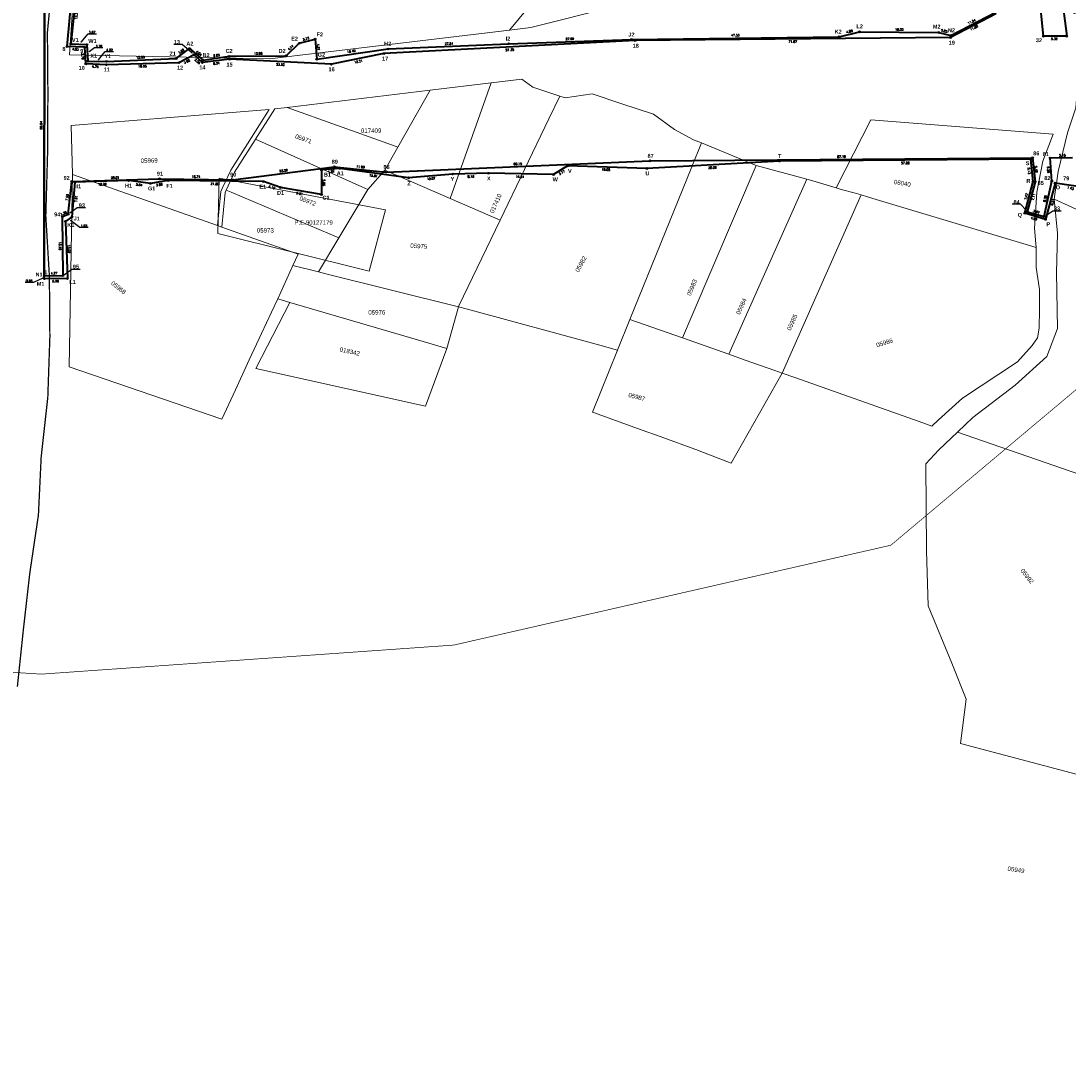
# Model space of a CAD drawing. Header units: metres. Extents: x 347609 to 748319, y 8548087 to 17123455.
# Tile 18 of 48: x 376176 to 376415, y 8567857 to 8568096. Entities that reach past the tile are written whole.
import ezdxf
from ezdxf import colors
from ezdxf.entities.mleader import LeaderData, LeaderLine
from ezdxf.enums import TextEntityAlignment as Align
from ezdxf.math import Vec2, Vec3

# ---------------------------------------------------------------- set-up
doc = ezdxf.new("R2010")
doc.units = ezdxf.units.M
doc.linetypes.add('ACAD_ISO02W100', pattern=[15, 12, -3])
for name, color, linetype in [('00_TEXTO', 7, 'Continuous'), ('manzanas', 2, 'Continuous'), ('VERTICES', 244, 'Continuous'), ('ZR_LIMA_PSAD56_A_WGS84', 210, 'Continuous')]:
    doc.layers.add(name, color=color, linetype=linetype)
for name, color, linetype, lineweight in [('02. FAJA MARGINAL', 5, 'ACAD_ISO02W100', 0), ('DISTANCIA', 7, 'Continuous', 9), ('Predios Rurales', 90, 'Continuous', 15), ('Red vial nacional', 242, 'Continuous', 40)]:
    doc.layers.add(name, color=color, linetype=linetype, lineweight=lineweight)
doc.layers.add('LIMITES CONSTRUCTIVO 2', color=40, linetype='Continuous', true_color=0xffbf00)
doc.layers.add('Predios Rurales Nombres', color=7, linetype='Continuous', true_color=0xffffff)
doc.styles.add('ARIAL', font='arial.ttf')
doc.styles.add('MtXpl_MS_Shell_Dlg_2', font='txt')
doc.styles.add('ROMANS', font='romans.shx')
doc.styles.get("Standard").update_dxf_attribs({"font": 'simplex.shx'})
doc.styles.add('VERTICES', font='sanssb__.ttf')

# ---------------------------------------------------------------- blocks, each defined once
blk = doc.blocks.new('A$Ca0275f86')
at = {"layer": 'VERTICES', "color": 6}
for centre in [(376526.28, 8568139.64), (376516.52, 8568137.49), (376528.02, 8568136.93), (376528.5, 8568137.53), (376514.59, 8568134.63), (376521.35, 8568134.38), (376513.4, 8568130.16), (376523.25, 8568130.96), (376186.09, 8568124.67), (376185.77, 8568123.91), (376193.79, 8568122.82), (376513.49, 8568124.19), (376184.13, 8568119.72), (376508.69, 8568121.63), (376521.01, 8568119.64), (376507.79, 8568118.48), (376407.23, 8568114.96), (376190.68, 8568113.3), (376401.77, 8568114.53), (376508.06, 8568113.96), (376181.6, 8568107.11), (376188.98, 8568104.41), (376408.86, 8568103.34), (376415.38, 8568104.03), (376398.39, 8568098.32), (376402.54, 8568098.7), (376416.32, 8568098.24), (376416.64, 8568099.87), (376458.44, 8568095.72), (376461.99, 8568095.82), (376491.18, 8568096.36), (376367.36, 8568093.85), (376385.39, 8568093.7), (376417.19, 8568095.4), (376419.23, 8568093.76), (376423.3, 8568093.61), (376439.69, 8568094.51), (376454.6, 8568094.89), (376467.18, 8568095.31), (376187.65, 8568091.12), (376191.31, 8568090.94), (376239.7, 8568091.25), (376243.3, 8568092.21), (376287.4, 8568091.13), (376315.37, 8568092.11), (376362.7, 8568092.73), (376388.13, 8568093.02), (376214.69, 8568090.04), (376259.92, 8568089.95), (376526.97, 8568088.77), (376191.53, 8568087.17), (376195.75, 8568087.11), (376211.63, 8568087.76), (376217.76, 8568087.41), (376223.74, 8568088.28), (376236.7, 8568088.39), (376243.68, 8568087.62), (376540.16, 8568080.04), (376542.92, 8568072.89), (376406.4, 8568064.85), (376496.73, 8568064.69), (376519.24, 8568066.16), (376244.73, 8568062.42), (376248.94, 8568062.75), (376300.84, 8568063.34), (376318.88, 8568062.73), (376349.12, 8568064.42), (376422.25, 8568063.6), (376455.48, 8568063.98), (376200.81, 8568059.98), (376209.74, 8568059.97), (376264.61, 8568060.6), (376274.65, 8568061.45), (376282.82, 8568061.64), (376297.63, 8568061.37), (376420.3, 8568061.67), (376508.11, 8568061.76), (376537.57, 8568059.9), (376188.54, 8568059.58), (376205.81, 8568059.33), (376231.54, 8568059.75), (376235.41, 8568058.41), (376406.92, 8568059.74), (376411.9, 8568059.39), (376419.25, 8568058.31), (376514.44, 8568057.52), (376519.03, 8568057.78), (376244.78, 8568056.77), (376512.92, 8568053.27), (376186.39, 8568050.67), (376187.9, 8568051.7), (376405, 8568052.53), (376409.71, 8568051.14), (376516.68, 8568051.86), (376533.26, 8568042.17), (376535.59, 8568041.63), (376535.75, 8568042.32), (376181.59, 8568038.27), (376181.59, 8568037.62), (376186.85, 8568037.65)]:
    blk.add_circle(centre, 0.2, dxfattribs=at)
at = {"layer": 'DISTANCIA', "style": 'ROMANS'}
for s, rotation, p in [('3.06', 316.4692, (376528.19, 8568138.67)), ('3.45', 55.8823, (376515.08, 8568136.47)), ('5.74', 327.2745, (376519.43, 8568136.29)), ('7.20', 46.8494, (376523.38, 8568137.41)), ('4.63', 75.0574, (376513.39, 8568132.5)), ('5.97', 270.9187, (376512.85, 8568127.12)), ('7.92', 346.4646, (376190.14, 8568124.35)), ('5.44', 28.108, (376510.5, 8568123.29)), ('3.28', 73.9365, (376507.66, 8568120.17)), ('10.02', 71.8849, (376192.76, 8568117.6)), ('5.48', 4.5222, (376404.15, 8568115.37)), ('4.53', 273.5117, (376507.33, 8568116.12)), ('9.05', 79.1917, (376190.41, 8568108.67)), ('11.73', 277.9775, (376408.67, 8568109.32)), ('15.86', 272.7953, (376401.52, 8568106.64)), ('24.39', 46.1924, (376499.25, 8568105.63)), ('6.55', 5.9785, (376412.1, 8568104.27)), ('4.34', 286.8833, (376416.53, 8568102.37)), ('13.35', 84.2924, (376188.89, 8568097.63)), ('11.54', 27.3013, (376392.91, 8568096.16)), ('3.93', 12.1189, (376456.39, 8568095.89)), ('3.56', 1.6637, (376460.2, 8568096.35)), ('5.21', 354.3423, (376464.72, 8568096.13)), ('24.02', 2.5168, (376478.83, 8568096.37)), ('4.80', 13.4755, (376365.05, 8568093.94)), ('18.03', 359.5457, (376376.43, 8568094.39)), ('2.83', 346.0856, (376386.65, 8568094.05)), ('4.08', 357.8765, (376421.56, 8568094.24)), ('16.42', 3.1615, (376431.52, 8568094.72)), ('14.91', 1.4705, (376447.09, 8568095.29)), ('3.73', 14.9983, (376241.21, 8568092.28)), ('27.51', 2.4648, (376273.81, 8568091.16)), ('27.99', 2.0111, (376301.35, 8568092.24)), ('47.33', 0.744, (376339.06, 8568093.09)), ('3.82', 36.7479, (376212.83, 8568089.41)), ('4.04', 319.4047, (376216.82, 8568088.98)), ('6.05', 8.2629, (376220.85, 8568088.49)), ('12.96', 0.4597, (376230.33, 8568088.93)), ('4.14', 43.7169, (376237.72, 8568090.25)), ('4.61', 274.67, (376244.06, 8568090.37)), ('16.40', 8.1444, (376251.55, 8568089.43)), ('15.90', 2.3394, (376203.51, 8568088.05)), ('4.22', 4.4049, (376246.95, 8568062.08)), ('18.05', 358.0784, (376309.56, 8568062.48)), ('30.29', 3.1856, (376333.84, 8568062.92)), ('57.28', 0.4339, (376377.78, 8568063.98)), ('5.13', 275.8159, (376406, 8568062.19)), ('2.74', 44.6183, (376421.65, 8568062.2)), ('33.23', 0.6665, (376438.56, 8568063.16)), ('41.26', 0.9748, (376476.12, 8568063.66)), ('11.75', 345.587, (376502.19, 8568062.64)), ('8.38', 88.5159, (376519.77, 8568061.81)), ('19.36', 341.1409, (376527.99, 8568062.56)), ('5.66', 270.4346, (376245.31, 8568059.5)), ('15.81', 352.1744, (376256.59, 8568061.08)), ('10.07', 4.8414, (376269.73, 8568060.42)), ('8.18', 1.3722, (376278.8, 8568060.89)), ('14.81', 358.9524, (376289.99, 8568060.85)), ('3.77', 31.488, (376299.51, 8568061.81)), ('3.52', 72.6597, (376420.35, 8568059.78)), ('12.28', 1.8417, (376194.81, 8568059.14)), ('5.04', 352.6405, (376203.21, 8568059.01)), ('3.99', 9.2288, (376207.79, 8568059.04)), ('21.80', 359.4299, (376220.46, 8568059.22)), ('4.10', 340.877, (376233.43, 8568058.44)), ('7.43', 351.6831, (376415.43, 8568058.22)), ('7.62', 326.1726, (376510.86, 8568059.18)), ('7.91', 85.3823, (376188.85, 8568055.82)), ('9.51', 350.0572, (376239.77, 8568057)), ('7.47', 75.0876, (376405.33, 8568056.36)), ('8.53', 75.1317, (376411.33, 8568055.05)), ('4.51', 70.2678, (376513.12, 8568055.56)), ('6.37', 68.3447, (376518.41, 8568054.61)), ('4.92', 343.6663, (376407.11, 8568051.29)), ('4.01', 339.4146, (376514.66, 8568052.01)), ('18.25', 76.3369, (376534.8, 8568051.13)), ('13.02', 272.0142, (376187.23, 8568044.4)), ('2.39', 347.0166, (376534.28, 8568041.33)), ('5.26', 0.3442, (376184.15, 8568037.06))]:
    blk.add_text(s, height=0.5, rotation=rotation, dxfattribs=at).set_placement(p, align=Align.MIDDLE)
for s, p in [('0.77', (376531.59, 8568136.69)), ('0.82', (376182.87, 8568125.75)), ('4.17', (376398.53, 8568100.62)), ('1.67', (376419.68, 8568099.71)), ('2.96', (376419.94, 8568097.47)), ('2.62', (376420.75, 8568096.07)), ('3.67', (376192.48, 8568093.72)), ('3.78', (376194.04, 8568090.57)), ('4.22', (376196.45, 8568089.72)), ('1.83', (376190.64, 8568049.67)), ('0.70', (376538.54, 8568039.95)), ('0.65', (376178.16, 8568037.11))]:
    blk.add_text(s, height=0.5, dxfattribs=at).set_placement(p, align=Align.MIDDLE)
at = {"layer": 'VERTICES', "style": 'VERTICES'}
for s, p in [('N3', (376526.2, 8568140.79)), ('L3', (376516.49, 8568138.62)), ('O3', (376529.91, 8568137.75)), ('K3', (376513.2, 8568135.22)), ('M3', (376521.24, 8568135.56)), ('J3', (376512.08, 8568130.43)), ('Q1', (376184.49, 8568124.32)), ('R1', (376186.11, 8568125.85)), ('I3', (376512.47, 8568124.82)), ('S1', (376195, 8568123.47)), ('H3', (376507.5, 8568122.45)), ('P1', (376183.02, 8568120.25)), ('G3', (376506.34, 8568118.73)), ('Q2', (376400.48, 8568115.4)), ('R2', (376408.3, 8568115.93)), ('T1', (376191.95, 8568112.82)), ('F3', (376506.71, 8568114.31)), ('O1', (376180.43, 8568107.2)), ('T2', (376416.2, 8568104.99)), ('U1', (376190.47, 8568104.17)), ('S2', (376409.87, 8568104.32)), ('U2', (376417.93, 8568100.38)), ('O2', (376397.36, 8568099.33)), ('P2', (376401.37, 8568099.6)), ('V2', (376417.67, 8568098.27)), ('W2', (376418.44, 8568096.2)), ('Z2', (376439.76, 8568095.66)), ('A3', (376454.5, 8568096.03)), ('B3', (376458.46, 8568096.88)), ('C3', (376462.16, 8568097)), ('D3', (376467.25, 8568096.42)), ('E3', (376490.27, 8568097.41)), ('F2', (376244.36, 8568093.26)), ('J2', (376315.39, 8568093.24)), ('K2', (376362.49, 8568093.89)), ('L2', (376367.39, 8568095.1)), ('M2', (376384.94, 8568095.05)), ('N2', (376388.3, 8568094.2)), ('X2', (376420.12, 8568094.91)), ('Y2', (376423.57, 8568094.83)), ('V1', (376188.66, 8568092.02)), ('W1', (376192.57, 8568091.77)), ('A2', (376214.76, 8568091.18)), ('E2', (376238.62, 8568092.29)), ('H2', (376259.82, 8568091.16)), ('I2', (376287.25, 8568092.33)), ('X1', (376192.84, 8568088.41)), ('Y1', (376196.06, 8568088.31)), ('Z1', (376210.84, 8568088.86)), ('B2', (376218.45, 8568088.55)), ('C2', (376223.7, 8568089.51)), ('D2', (376235.78, 8568089.51)), ('G2', (376244.74, 8568088.64)), ('T', (376349.18, 8568065.58)), ('D', (376520.01, 8568065.12)), ('V', (376301.34, 8568062.17)), ('S', (376405.65, 8568063.94)), ('L', (376422.93, 8568062.69)), ('K', (376455.73, 8568062.84)), ('J', (376496.45, 8568063.5)), ('B1', (376246.1, 8568061.32)), ('A1', (376249.03, 8568061.65)), ('Y', (376274.59, 8568060.32)), ('X', (376282.88, 8568060.45)), ('W', (376298.02, 8568060.23)), ('U', (376319.02, 8568061.61)), ('R', (376405.84, 8568059.89)), ('M', (376421.34, 8568060.92)), ('I', (376507.8, 8568060.68)), ('I1', (376189.44, 8568058.66)), ('H1', (376200.78, 8568058.81)), ('G1', (376206.04, 8568058.18)), ('F1', (376210.14, 8568058.78)), ('E1', (376231.38, 8568058.59)), ('D1', (376235.43, 8568057.17)), ('Z', (376264.69, 8568059.34)), ('O', (376412.57, 8568058.42)), ('N', (376419.94, 8568057.38)), ('E', (376520.04, 8568057.57)), ('C', (376536.56, 8568059.3)), ('C1', (376245.8, 8568056.07)), ('H', (376513.31, 8568057.06)), ('G', (376511.84, 8568052.77)), ('J1', (376188.97, 8568051.34)), ('Q', (376403.91, 8568052.05)), ('P', (376410.37, 8568050.02)), ('F', (376517.36, 8568050.87)), ('K1', (376187.63, 8568049.88)), ('B', (376532.25, 8568042.04)), ('A', (376535.94, 8568040.63)), ('N1', (376180.4, 8568038.59)), ('M1', (376180.75, 8568036.46)), ('L1', (376188.03, 8568036.87))]:
    blk.add_text(s, height=0.9, dxfattribs=at).set_placement(p, align=Align.MIDDLE)
at = {"layer": '00_TEXTO', "color": 0, "lineweight": 9}
ml = blk.add_multileader_mtext('Standard', dxfattribs=at)
ml.set_content('')
ml.set_leader_properties()
ml.build(insert=Vec2(0, 0))
ml.multileader.update_dxf_attribs({"text_right_attachment_type": 6, "dogleg_length": 3, "arrow_head_size": 0.3})
ctx = ml.context
ctx.base_point, ctx.char_height, ctx.arrow_head_size, ctx.landing_gap_size, ctx.plane_origin = Vec3(376532.48, 8568136.35), 0.009, 0.3, 0.0045, Vec3(376513.92, 8568122.29)
ctx.right_attachment = 6
notes = []
notes.append((ctx, [(1, (1, 1, 0), (376530.57, 8568136.35), (1, 0), 1.9, [(0, [(376528.38, 8568137.2)], 0, [])])]))
ctx.mtext.insert, ctx.mtext.text_direction, ctx.mtext.rotation, ctx.mtext.flow_direction = Vec3(376532.48, 8568136.35), Vec3(-1, 0), 3.141593, 5
ml = blk.add_multileader_mtext('Standard', dxfattribs=at)
ml.set_content('')
ml.set_leader_properties()
ml.build(insert=Vec2(0, 0))
ml.multileader.update_dxf_attribs({"text_right_attachment_type": 6, "dogleg_length": 3, "arrow_head_size": 0.3})
ctx = ml.context
ctx.base_point, ctx.char_height, ctx.arrow_head_size, ctx.landing_gap_size, ctx.plane_origin = Vec3(376181.94, 8568125.46), 0.009, 0.3, 0.0045, Vec3(376171.39, 8568109.39)
ctx.right_attachment, ctx.text_align_type = 6, 2
notes.append((ctx, [(0, (1, 1, 0), (376183.85, 8568125.46), (-1, 0), 1.9, [(0, [(376185.85, 8568124.3)], 0, [])])]))
ctx.mtext.insert, ctx.mtext.text_direction, ctx.mtext.rotation, ctx.mtext.alignment, ctx.mtext.flow_direction = Vec3(376181.95, 8568125.45), Vec3(-1, 0), 3.141593, 3, 5
ml = blk.add_multileader_mtext('Standard', dxfattribs=at)
ml.set_content('')
ml.set_leader_properties()
ml.build(insert=Vec2(0, 0))
ml.multileader.update_dxf_attribs({"text_right_attachment_type": 6, "dogleg_length": 3, "arrow_head_size": 0.3})
ctx = ml.context
ctx.base_point, ctx.char_height, ctx.arrow_head_size, ctx.landing_gap_size, ctx.plane_origin = Vec3(376397.59, 8568100.31), 0.009, 0.3, 0.0045, Vec3(376385.97, 8568083.7)
ctx.right_attachment, ctx.text_align_type = 6, 2
notes.append((ctx, [(0, (1, 1, 0), (376399.5, 8568100.31), (-1, 0), 1.9, [(0, [(376400.43, 8568098.61)], 0, [])])]))
ctx.mtext.insert, ctx.mtext.text_direction, ctx.mtext.rotation, ctx.mtext.alignment, ctx.mtext.flow_direction = Vec3(376397.59, 8568100.3), Vec3(-1, 0), 3.141593, 3, 5
ml = blk.add_multileader_mtext('Standard', dxfattribs=at)
ml.set_content('')
ml.set_leader_properties()
ml.build(insert=Vec2(0, 0))
ml.multileader.update_dxf_attribs({"text_right_attachment_type": 6, "dogleg_length": 3, "arrow_head_size": 0.3})
ctx = ml.context
ctx.base_point, ctx.char_height, ctx.arrow_head_size, ctx.landing_gap_size, ctx.plane_origin = Vec3(376420.58, 8568099.38), 0.009, 0.3, 0.0045, Vec3(376402.09, 8568084.13)
ctx.right_attachment = 6
notes.append((ctx, [(1, (1, 1, 0), (376418.67, 8568099.38), (1, 0), 1.9, [(0, [(376416.56, 8568099.04)], 0, [])])]))
ctx.mtext.insert, ctx.mtext.text_direction, ctx.mtext.rotation, ctx.mtext.flow_direction = Vec3(376420.58, 8568099.38), Vec3(-1, 0), 3.141593, 5
ml = blk.add_multileader_mtext('Standard', dxfattribs=at)
ml.set_content('')
ml.set_leader_properties()
ml.build(insert=Vec2(0, 0))
ml.multileader.update_dxf_attribs({"text_right_attachment_type": 6, "dogleg_length": 3, "arrow_head_size": 0.3})
ctx = ml.context
ctx.base_point, ctx.char_height, ctx.arrow_head_size, ctx.landing_gap_size, ctx.plane_origin = Vec3(376420.88, 8568097.15), 0.009, 0.3, 0.0045, Vec3(376402.4, 8568081.9)
ctx.right_attachment = 6
notes.append((ctx, [(1, (1, 1, 0), (376418.98, 8568097.15), (1, 0), 1.9, [(0, [(376416.86, 8568096.81)], 0, [])])]))
ctx.mtext.insert, ctx.mtext.text_direction, ctx.mtext.rotation, ctx.mtext.flow_direction = Vec3(376420.89, 8568097.15), Vec3(-1, 0), 3.141593, 5
ml = blk.add_multileader_mtext('Standard', dxfattribs=at)
ml.set_content('')
ml.set_leader_properties()
ml.build(insert=Vec2(0, 0))
ml.multileader.update_dxf_attribs({"text_right_attachment_type": 6, "dogleg_length": 3, "arrow_head_size": 0.3})
ctx = ml.context
ctx.base_point, ctx.char_height, ctx.arrow_head_size, ctx.landing_gap_size, ctx.plane_origin = Vec3(376421.69, 8568095.77), 0.009, 0.3, 0.0045, Vec3(376403.81, 8568079.78)
ctx.right_attachment = 6
notes.append((ctx, [(1, (1, 1, 0), (376419.79, 8568095.77), (1, 0), 1.9, [(0, [(376418.27, 8568094.69)], 0, [])])]))
ctx.mtext.insert, ctx.mtext.text_direction, ctx.mtext.rotation, ctx.mtext.flow_direction = Vec3(376421.7, 8568095.76), Vec3(-1, 0), 3.141593, 5
ml = blk.add_multileader_mtext('Standard', dxfattribs=at)
ml.set_content('')
ml.set_leader_properties()
ml.build(insert=Vec2(0, 0))
ml.multileader.update_dxf_attribs({"text_right_attachment_type": 6, "dogleg_length": 3, "arrow_head_size": 0.3})
ctx = ml.context
ctx.base_point, ctx.char_height, ctx.arrow_head_size, ctx.landing_gap_size, ctx.plane_origin = Vec3(376193.46, 8568093.41), 0.009, 0.3, 0.0045, Vec3(376175.35, 8568076.33)
ctx.right_attachment = 6
notes.append((ctx, [(1, (1, 1, 0), (376191.55, 8568093.41), (1, 0), 1.9, [(0, [(376189.81, 8568091.24)], 0, [])])]))
ctx.mtext.insert, ctx.mtext.text_direction, ctx.mtext.rotation, ctx.mtext.flow_direction = Vec3(376193.46, 8568093.41), Vec3(-1, 0), 3.141593, 5
ml = blk.add_multileader_mtext('Standard', dxfattribs=at)
ml.set_content('')
ml.set_leader_properties()
ml.build(insert=Vec2(0, 0))
ml.multileader.update_dxf_attribs({"text_right_attachment_type": 6, "dogleg_length": 3, "arrow_head_size": 0.3})
ctx = ml.context
ctx.base_point, ctx.char_height, ctx.arrow_head_size, ctx.landing_gap_size, ctx.plane_origin = Vec3(376194.97, 8568090.29), 0.009, 0.3, 0.0045, Vec3(376177.1, 8568074.32)
ctx.right_attachment = 6
notes.append((ctx, [(1, (1, 1, 0), (376193.06, 8568090.29), (1, 0), 1.9, [(0, [(376191.57, 8568089.23)], 0, [])])]))
ctx.mtext.insert, ctx.mtext.text_direction, ctx.mtext.rotation, ctx.mtext.flow_direction = Vec3(376194.97, 8568090.28), Vec3(-1, 0), 3.141593, 5
ml = blk.add_multileader_mtext('Standard', dxfattribs=at)
ml.set_content('')
ml.set_leader_properties()
ml.build(insert=Vec2(0, 0))
ml.multileader.update_dxf_attribs({"text_right_attachment_type": 6, "dogleg_length": 3, "arrow_head_size": 0.3})
ctx = ml.context
ctx.base_point, ctx.char_height, ctx.arrow_head_size, ctx.landing_gap_size, ctx.plane_origin = Vec3(376197.4, 8568089.4), 0.009, 0.3, 0.0045, Vec3(376179.29, 8568072.31)
ctx.right_attachment = 6
notes.append((ctx, [(1, (1, 1, 0), (376195.49, 8568089.4), (1, 0), 1.9, [(0, [(376193.75, 8568087.22)], 0, [])])]))
ctx.mtext.insert, ctx.mtext.text_direction, ctx.mtext.rotation, ctx.mtext.flow_direction = Vec3(376197.4, 8568089.39), Vec3(-1, 0), 3.141593, 5
ml = blk.add_multileader_mtext('Standard', dxfattribs=at)
ml.set_content('')
ml.set_leader_properties()
ml.build(insert=Vec2(0, 0))
ml.multileader.update_dxf_attribs({"text_right_attachment_type": 6, "dogleg_length": 3, "arrow_head_size": 0.3})
ctx = ml.context
ctx.base_point, ctx.char_height, ctx.arrow_head_size, ctx.landing_gap_size, ctx.plane_origin = Vec3(376191.62, 8568049.33), 0.009, 0.3, 0.0045, Vec3(376172.83, 8568036.21)
ctx.right_attachment = 6
notes.append((ctx, [(1, (1, 1, 0), (376189.72, 8568049.33), (1, 0), 1.9, [(0, [(376187.29, 8568051.12)], 0, [])])]))
ctx.mtext.insert, ctx.mtext.text_direction, ctx.mtext.rotation, ctx.mtext.flow_direction = Vec3(376191.62, 8568049.32), Vec3(-1, 0), 3.141593, 5
ml = blk.add_multileader_mtext('Standard', dxfattribs=at)
ml.set_content('')
ml.set_leader_properties()
ml.build(insert=Vec2(0, 0))
ml.multileader.update_dxf_attribs({"text_right_attachment_type": 6, "dogleg_length": 3, "arrow_head_size": 0.3})
ctx = ml.context
ctx.base_point, ctx.char_height, ctx.arrow_head_size, ctx.landing_gap_size, ctx.plane_origin = Vec3(376539.52, 8568039.61), 0.009, 0.3, 0.0045, Vec3(376521.28, 8568027.03)
ctx.right_attachment = 6
notes.append((ctx, [(1, (1, 1, 0), (376537.62, 8568039.61), (1, 0), 1.9, [(0, [(376535.74, 8568041.94)], 0, [])])]))
ctx.mtext.insert, ctx.mtext.text_direction, ctx.mtext.rotation, ctx.mtext.flow_direction = Vec3(376539.53, 8568039.6), Vec3(-1, 0), 3.141593, 5
ml = blk.add_multileader_mtext('Standard', dxfattribs=at)
ml.set_content('')
ml.set_leader_properties()
ml.build(insert=Vec2(0, 0))
ml.multileader.update_dxf_attribs({"text_right_attachment_type": 6, "dogleg_length": 3, "arrow_head_size": 0.3})
ctx = ml.context
ctx.base_point, ctx.char_height, ctx.arrow_head_size, ctx.landing_gap_size, ctx.plane_origin = Vec3(376177.23, 8568036.79), 0.009, 0.3, 0.0045, Vec3(376167.9, 8568023.3)
ctx.right_attachment, ctx.text_align_type = 6, 2
notes.append((ctx, [(0, (1, 1, 0), (376179.14, 8568036.8), (-1, 0), 1.9, [(0, [(376181.55, 8568037.9)], 0, [])])]))
ctx.mtext.insert, ctx.mtext.text_direction, ctx.mtext.rotation, ctx.mtext.alignment, ctx.mtext.flow_direction = Vec3(376177.23, 8568036.79), Vec3(-1, 0), 3.141593, 3, 5
for ctx, leaders in notes:
    for number, flags, end, landing, length, lines in leaders:
        leader = LeaderData()
        leader.index, (leader.has_last_leader_line, leader.has_dogleg_vector, leader.attachment_direction) = number, flags
        leader.last_leader_point, leader.dogleg_vector, leader.dogleg_length = Vec3(end), Vec3(landing), length
        for number, points, colour, breaks in lines:
            line = LeaderLine()
            line.index, line.vertices, line.color, line.breaks = number, Vec3.list(points), colors.encode_raw_color(colour), breaks
            leader.lines.append(line)
        ctx.leaders.append(leader)

msp = doc.modelspace()

# ---------------------------------------------------------------- linework, layer by layer
at = {"layer": '02. FAJA MARGINAL', "color": 5, "true_color": 0x0000ff, "const_width": 0.15}
msp.add_lwpolyline([(375877.53, 8567966.55), (376180.92, 8567947.58), (376274.92, 8567954.2), (376374.5, 8567976.94), (376485.91, 8568070.46), (376578.77, 8568072.75), (376708.51, 8567990.6), (376841.68, 8567926.94), (376907.76, 8567855.03), (376875.93, 8567802.41), (376851.09, 8567698.79), (376850.26, 8567587.05), (376832.68, 8567548.27), (376874.8, 8567471.12), (376889.03, 8567426.35)], dxfattribs=at)
at = {"layer": 'LIMITES CONSTRUCTIVO 2', "lineweight": 40, "ltscale": 30, "flags": 128}
for points in [[(376419.25, 8568058.31), (376411.9, 8568059.39), (376409.71, 8568051.14), (376405, 8568052.53), (376406.92, 8568059.74), (376406.4, 8568064.85), (376349.12, 8568064.42), (376318.88, 8568062.73), (376300.84, 8568063.34), (376297.63, 8568061.37), (376282.82, 8568061.64), (376274.65, 8568061.45), (376264.61, 8568060.6), (376248.94, 8568062.75), (376244.73, 8568062.42), (376244.78, 8568056.77), (376235.41, 8568058.41), (376231.54, 8568059.75), (376209.74, 8568059.97), (376205.81, 8568059.33), (376200.81, 8568059.98), (376188.54, 8568059.58), (376187.9, 8568051.7), (376186.39, 8568050.67), (376186.85, 8568037.65), (376181.59, 8568037.62), (376181.59, 8568038.27), (376181.6, 8568107.11)], [(376188.98, 8568104.41), (376187.65, 8568091.12), (376191.31, 8568090.94), (376191.53, 8568087.17), (376195.75, 8568087.11), (376211.63, 8568087.76), (376214.69, 8568090.04), (376217.76, 8568087.41), (376223.74, 8568088.28), (376236.7, 8568088.39), (376239.7, 8568091.25), (376243.3, 8568092.21), (376243.68, 8568087.62), (376259.92, 8568089.95), (376287.4, 8568091.13), (376315.37, 8568092.11), (376362.7, 8568092.73), (376367.36, 8568093.85), (376385.39, 8568093.7), (376388.13, 8568093.02), (376398.39, 8568098.32)]]:
    msp.add_lwpolyline(points, dxfattribs=at)
at = {"layer": 'LIMITES CONSTRUCTIVO 2', "color": 144, "lineweight": 40, "ltscale": 30, "elevation": 473.57, "flags": 128}
for points in [[(376181.6, 8568107.11), (376181.59, 8568038.27), (376185.86, 8568038.34), (376185.73, 8568051.79), (376187.01, 8568052.31), (376187.83, 8568059.77), (376207.83, 8568060.38), (376224.57, 8568060.12), (376247.67, 8568063.13), (376259.51, 8568061.93), (376319.6, 8568064.47), (376406.78, 8568065.18), (376407.36, 8568059.72), (376405.57, 8568052.84), (376409.39, 8568051.78), (376411.15, 8568059.87), (376410.77, 8568065.12), (376415.92, 8568065.21)], [(376398.39, 8568097.97), (376388.1, 8568092.57), (376316.24, 8568091.87), (376258.96, 8568088.89), (376247, 8568086.45), (376223.8, 8568087.62), (376217.61, 8568086.87), (376215.74, 8568088.61), (376212.27, 8568086.82), (376195.73, 8568086.35), (376191.03, 8568086.55), (376190.8, 8568090.33), (376186.78, 8568090.5), (376188.02, 8568103.76)], [(376413.28, 8568102.81), (376414.56, 8568092.87), (376409.24, 8568092.87), (376408.44, 8568101.22)]]:
    msp.add_lwpolyline(points, dxfattribs=at)
at = {"layer": 'Predios Rurales', "lineweight": 15}
for points in [[(376232.9, 8568087.72), (376187.34, 8568088.59), (376188.61, 8568108.1), (376190.01, 8568122.09), (376192.48, 8568134.78), (376197.68, 8568133.44), (376210.83, 8568130.04), (376216.91, 8568139.51), (376226.16, 8568156.48), (376226.47, 8568157.28), (376246.77, 8568143.93), (376254.8, 8568151), (376280.14, 8568146.05), (376270.41, 8568132.93), (376308.24, 8568119.83), (376300.2, 8568109.71), (376296.01, 8568104.51), (376287.59, 8568094.22)], [(376415.74, 8568053.89), (376411.68, 8568055.78), (376412.62, 8568062.06), (376414.72, 8568070.88), (376416.65, 8568076.53), (376417.11, 8568082.5), (376417.39, 8568086.37), (376440.89, 8568085.28), (376431.71, 8568046.44)], [(376274.11, 8568055.87), (376259.16, 8568062.37), (376262.12, 8568067.58), (376269.49, 8568080.56), (376269.49, 8568080.55), (376283.39, 8568082.22)], [(376285.46, 8568050.93), (376274.11, 8568055.87), (376283.39, 8568082.22), (376290.37, 8568083.06), (376292.88, 8568081.22), (376299.09, 8568079.21), (376296.58, 8568074.01)], [(376259.84, 8568068.4), (376236.92, 8568076.64), (376269.49, 8568080.56), (376262.12, 8568067.58)], [(376276, 8568031.2), (376276.06, 8568031.42), (376285.46, 8568050.93), (376296.58, 8568074.01), (376299.09, 8568079.21), (376300.26, 8568078.81), (376306.43, 8568079.72), (376313.21, 8568077.46), (376320.37, 8568075.07), (376325.21, 8568071.62), (376329.53, 8568069.27), (376331.32, 8568068.54), (376329.12, 8568063.11), (376315.05, 8568028.36), (376312.23, 8568021.39), (376308.18, 8568022.5), (376278.04, 8568030.69)], [(376221.04, 8568049.71), (376187.99, 8568061.39), (376187.73, 8568072.49), (376232.83, 8568076.15), (376228.79, 8568069.79), (376224.08, 8568062.37), (376222.12, 8568058.18), (376221.81, 8568057.52)], [(376253.98, 8568058.58), (376229.71, 8568069.38), (376234.11, 8568076.3), (376236.92, 8568076.64), (376259.84, 8568068.4), (376262.12, 8568067.58), (376259.16, 8568062.37), (376255.35, 8568057.97)], [(376407.62, 8568044.75), (376370.35, 8568055.92), (376369.15, 8568056.28), (376367.75, 8568056.7), (376366.15, 8568057.15), (376363.19, 8568057.98), (376362, 8568058.33), (376369.94, 8568073.82), (376411.5, 8568070.51), (376409.14, 8568064.41), (376407.74, 8568057.34), (376407.22, 8568049.13), (376407.54, 8568045.57)], [(376246.71, 8568047.81), (376224.17, 8568057.32), (376223.04, 8568057.79), (376224.96, 8568061.89), (376229.63, 8568069.25), (376229.71, 8568069.38), (376253.98, 8568058.58), (376255.35, 8568057.97), (376248.73, 8568046.96)], [(376315.05, 8568028.36), (376329.12, 8568063.11), (376331.32, 8568068.54), (376343.8, 8568063.42), (376343.83, 8568063.41), (376329.22, 8568029.36), (376326.98, 8568024.15)], [(376329.22, 8568029.36), (376343.83, 8568063.41), (376355.36, 8568060.28), (376337.54, 8568020.42), (376326.98, 8568024.15)], [(376222.08, 8568005.67), (376187.26, 8568017.59), (376187.99, 8568061.39), (376221.04, 8568049.71), (376222.01, 8568049.37), (376239.42, 8568043.21), (376238.22, 8568040.62), (376234.84, 8568033.05), (376233.33, 8568030.03), (376231.08, 8568025.15), (376228.29, 8568019.12), (376225.16, 8568012.35)], [(376276, 8568031.2), (376245.73, 8568038.75), (376244.05, 8568039.17), (376248.73, 8568046.96), (376255.35, 8568057.97), (376259.16, 8568062.37), (376274.11, 8568055.87), (376285.46, 8568050.93), (376276.06, 8568031.42)], [(376337.54, 8568020.42), (376355.36, 8568060.28), (376356.22, 8568060.04), (376357.51, 8568059.66), (376362, 8568058.33), (376363.19, 8568057.98), (376366.15, 8568057.15), (376367.75, 8568056.7), (376349.69, 8568016.14), (376348.07, 8568016.71), (376341.32, 8568019.09)], [(376244.05, 8568039.17), (376238.22, 8568040.62), (376239.42, 8568043.21), (376222.01, 8568049.37), (376222.79, 8568057.25), (376223.03, 8568057.76), (376223.04, 8568057.79), (376224.17, 8568057.32), (376246.71, 8568047.81), (376248.73, 8568046.96)], [(376349.69, 8568016.14), (376367.75, 8568056.7), (376369.15, 8568056.28), (376370.35, 8568055.92), (376407.62, 8568044.75), (376407.6, 8568040.17), (376408.33, 8568035.21), (376408.4, 8568030.61), (376408.28, 8568026.33), (376407.89, 8568024.2), (376406.68, 8568022.45), (376403.36, 8568018.71), (376390.79, 8568010.41), (376385.35, 8568005.49), (376383.86, 8568004.07), (376380.94, 8568005.11), (376352.58, 8568015.12)], [(376437.51, 8567986.17), (376389.69, 8568002.72), (376393.19, 8568006.06), (376402.84, 8568013.4), (376410, 8568019.95), (376412.45, 8568026.3), (376412.25, 8568038.99), (376412.45, 8568047.99), (376411.68, 8568055.78), (376415.74, 8568053.89), (376431.71, 8568046.44), (376433.28, 8568045.71), (376439.17, 8568042.96), (376440.77, 8568042.21), (376446.94, 8568039.34), (376458.42, 8568033.99), (376452.98, 8568023.41), (376450.12, 8568014.03), (376447.79, 8568006.38)], [(376267.92, 8568023.33), (376237.55, 8568032.25), (376235.76, 8568032.78), (376234.84, 8568033.05), (376238.22, 8568040.62), (376244.05, 8568039.17), (376245.73, 8568038.75), (376276, 8568031.2), (376273.34, 8568021.74)], [(376268.48, 8568008.64), (376229.81, 8568017.17), (376237.55, 8568032.25), (376267.92, 8568023.33), (376273.34, 8568021.74)], [(376306.94, 8568007.07), (376306.5, 8568007.23), (376312.23, 8568021.39), (376315.05, 8568028.36), (376326.98, 8568024.15), (376337.54, 8568020.42), (376341.32, 8568019.09), (376348.07, 8568016.71), (376349.69, 8568016.14), (376338.13, 8567995.65), (376330.85, 8567998.41), (376330.68, 8567998.48), (376321.89, 8568001.66), (376317.61, 8568003.21)], [(376391.65, 8567941.89), (376388.41, 8567950.09), (376382.96, 8567963.15), (376382.63, 8567975.66), (376382.47, 8567995.45), (376385.4, 8567998.63), (376389.69, 8568002.72), (376437.51, 8567986.17), (376455.57, 8567976.89), (376453.16, 8567968.84), (376451.74, 8567964.11), (376452.24, 8567946.68), (376452.24, 8567946.66), (376449.78, 8567947.13), (376447.03, 8567936.48), (376445.46, 8567930.38), (376443.88, 8567924.28), (376442.28, 8567918.06), (376425.63, 8567922.48), (376390.39, 8567931.82)]]:
    msp.add_lwpolyline(points, close=True, dxfattribs=at)
msp.add_lwpolyline([(376406.83, 8568123.63), (376292.44, 8568094.8), (376287.59, 8568094.22), (376296.01, 8568104.51)], dxfattribs=at)
at = {"layer": 'Red vial nacional', "transparency": 33554623, "const_width": 0.3}
msp.add_lwpolyline([(376175.45, 8567944.71), (376176.8, 8567957.53), (376178.28, 8567970.54), (376180.25, 8567983.84), (376180.88, 8567997.02), (376182.39, 8568010.66), (376182.86, 8568024.39), (376182.75, 8568038.19), (376181.93, 8568051.96), (376182.33, 8568065.93), (376182.41, 8568079.85), (376182.3, 8568093.73), (376183.63, 8568107.81)], dxfattribs=at)
at = {"layer": 'VERTICES', "color": 6}
for centre in [(376316.24, 8568091.87), (376388.1, 8568092.57), (376409.24, 8568092.87), (376414.56, 8568092.87), (376186.78, 8568090.5), (376190.8, 8568090.33), (376215.74, 8568088.61), (376258.96, 8568088.89), (376191.03, 8568086.55), (376195.73, 8568086.35), (376212.27, 8568086.82), (376217.61, 8568086.87), (376223.8, 8568087.62), (376247, 8568086.45), (376406.78, 8568065.18), (376410.77, 8568065.12), (376247.67, 8568063.13), (376319.6, 8568064.47), (376207.83, 8568060.38), (376224.57, 8568060.12), (376259.51, 8568061.93), (376411.15, 8568059.87), (376187.83, 8568059.77), (376407.36, 8568059.72), (376405.57, 8568052.84), (376185.73, 8568051.79), (376187.01, 8568052.31), (376409.39, 8568051.78), (376185.86, 8568038.34), (376181.59, 8568038.27)]:
    msp.add_circle(centre, 0.2, dxfattribs=at)
at = {"layer": 'ZR_LIMA_PSAD56_A_WGS84', "linetype": 'Continuous', "lineweight": 15, "flags": 128}
msp.add_lwpolyline([(376259.34, 8568053.35), (376255.63, 8568039.33), (376221.13, 8568047.89), (376221.44, 8568060.56), (376259.34, 8568053.35)], close=True, dxfattribs=at)

# ---------------------------------------------------------------- block references
at = {"layer": 'manzanas'}
msp.add_blockref('A$Ca0275f86', (0, 0), dxfattribs=at)

# ---------------------------------------------------------------- texts
at = {"layer": 'DISTANCIA', "style": 'ROMANS'}
for s, rotation, p in [('11.62', 27.6723, (376393.47, 8568094.77)), ('71.87', 0.5579, (376352.14, 8568091.61)), ('5.32', 0.0502, (376411.74, 8568092.26)), ('4.03', 357.6753, (376188.67, 8568089.87)), ('3.79', 273.4776, (376190.34, 8568088.28)), ('57.35', 2.9795, (376287.66, 8568089.75)), ('16.55', 1.6457, (376203.96, 8568086.02)), ('3.90', 27.2499, (376214.08, 8568087.09)), ('2.55', 317.1104, (376216.47, 8568087.14)), ('6.24', 6.9303, (376220.83, 8568086.68)), ('23.23', 357.0927, (376235.39, 8568086.41)), ('12.21', 11.5288, (376253.17, 8568087.1)), ('4.70', 357.5158, (376193.21, 8568085.91)), ('68.84', 89.9927, (376180.87, 8568072.58)), ('87.19', 0.4641, (376363.25, 8568065.42)), ('5.15', 0.9633, (376413.57, 8568065.73)), ('23.29', 7.4266, (376236.1, 8568062.24)), ('11.90', 354.1918, (376253.65, 8568063.1)), ('60.15', 2.4246, (376289.48, 8568063.77)), ('5.48', 276.0315, (376407.61, 8568062.56)), ('5.26', 274.1299, (376410.37, 8568062.46)), ('20.01', 1.762, (376197.72, 8568060.63)), ('16.74', 359.0974, (376216.17, 8568060.87)), ('7.50', 83.7478, (376186.82, 8568056.14)), ('7.11', 75.4147, (376407.02, 8568056.23)), ('8.28', 77.7465, (376409.66, 8568055.86)), ('1.38', 22.0931, (376185.97, 8568052.51)), ('3.97', 344.5362, (376407.65, 8568052.87)), ('13.45', 270.5705, (376185.18, 8568045.09)), ('4.27', 1.0298, (376183.81, 8568038.88))]:
    msp.add_text(s, height=0.5, rotation=rotation, dxfattribs=at).set_placement(p, align=Align.MIDDLE)
at = {"layer": 'Predios Rurales Nombres', "color": 251, "true_color": 0x636466, "style": 'ARIAL'}
for s, rotation, p in [('05971', -19.7222, (376238.55, 8568069.37)), ('05969', 1.3683, (376203.57, 8568063.69)), ('06040', -9.7408, (376375.06, 8568058.92)), ('05972', -21.4596, (376239.53, 8568055.28)), ('017410', 65.9962, (376284.23, 8568052.32)), ('05975', -3.3018, (376264.95, 8568044.38)), ('05982', 61.3201, (376303.65, 8568038.87)), ('05968', -38.5414, (376196.48, 8568036.19)), ('05983', 67.1992, (376329.16, 8568033.53)), ('05984', 65.8454, (376340.36, 8568029.23)), ('05985', 65.3709, (376351.92, 8568025.59)), ('018342', -12.472, (376248.76, 8568020.78)), ('05986', 17.2721, (376371.44, 8568021.7)), ('05987', -15.3137, (376314.52, 8568010.45)), ('05992', -51.466, (376403.71, 8567970.91)), ('05949', -8.8062, (376400.98, 8567902.54))]:
    msp.add_text(s, height=1, rotation=rotation, dxfattribs=at).set_placement(p, align=Align.BOTTOM_LEFT)
for s, p in [('017409', (376253.73, 8568070.55)), ('05973', (376230.02, 8568047.84)), ('05976', (376255.42, 8568029.17))]:
    msp.add_text(s, height=1, dxfattribs=at).set_placement(p, align=Align.BOTTOM_LEFT)
at = {"layer": 'VERTICES', "style": 'VERTICES'}
for s, p in [('13', (376211.82, 8568091.51)), ('18', (376316.36, 8568090.69)), ('19', (376388.39, 8568091.38)), ('32', (376408.24, 8568091.95)), ('8', (376186.07, 8568089.96)), ('9', (376190.13, 8568089.5)), ('15', (376223.8, 8568086.39)), ('17', (376259.26, 8568087.76)), ('10', (376190.11, 8568085.63)), ('11', (376195.82, 8568085.28)), ('12', (376212.52, 8568085.71)), ('14', (376217.61, 8568085.74)), ('16', (376247.06, 8568085.32)), ('89', (376247.79, 8568064.27)), ('87', (376319.76, 8568065.61)), ('86', (376407.63, 8568066.17)), ('81', (376409.79, 8568066)), ('88', (376259.57, 8568063.08)), ('92', (376186.69, 8568060.59)), ('91', (376207.94, 8568061.57)), ('90', (376224.64, 8568061.31)), ('82', (376410.14, 8568060.55)), ('79', (376414.45, 8568060.47)), ('85', (376408.64, 8568059.41)), ('84', (376403.15, 8568055.08)), ('93', (376190.15, 8568054.35)), ('83', (376412.36, 8568053.63)), ('94', (376184.54, 8568052.27)), ('95', (376188.79, 8568040.37)), ('1', (376181.97, 8568039.09))]:
    msp.add_text(s, height=0.9, dxfattribs=at).set_placement(p, align=Align.MIDDLE)
at = {"layer": 'ZR_LIMA_PSAD56_A_WGS84', "color": 0, "style": 'MtXpl_MS_Shell_Dlg_2'}
msp.add_text('P.E.90127179', height=1, dxfattribs=at).set_placement((376238.58, 8568049.93))

# ---------------------------------------------------------------- leaders
at = {"layer": '00_TEXTO', "color": 0, "lineweight": 9}
ml = msp.add_multileader_mtext('Standard', dxfattribs=at)
ml.set_content('')
ml.set_leader_properties()
ml.build(insert=Vec2(0, 0))
ml.multileader.update_dxf_attribs({"text_right_attachment_type": 6, "dogleg_length": 3, "arrow_head_size": 0.3})
ctx = ml.context
ctx.base_point, ctx.char_height, ctx.arrow_head_size, ctx.landing_gap_size, ctx.plane_origin = Vec3(376211.07, 8568090.93), 0.009, 0.3, 0.0045, Vec3(376200.7, 8568075.7)
ctx.right_attachment, ctx.text_align_type = 6, 2
notes = []
notes.append((ctx, [(0, (1, 1, 0), (376212.98, 8568090.93), (-1, 0), 1.9, [(0, [(376215.48, 8568088.79)], 0, [])])]))
ctx.mtext.insert, ctx.mtext.text_direction, ctx.mtext.rotation, ctx.mtext.alignment, ctx.mtext.flow_direction = Vec3(376211.07, 8568090.92), Vec3(-1, 0), 3.141593, 3, 5
ml = msp.add_multileader_mtext('Standard', dxfattribs=at)
ml.set_content('')
ml.set_leader_properties()
ml.build(insert=Vec2(0, 0))
ml.multileader.update_dxf_attribs({"text_right_attachment_type": 6, "dogleg_length": 3, "arrow_head_size": 0.3})
ctx = ml.context
ctx.base_point, ctx.char_height, ctx.arrow_head_size, ctx.landing_gap_size, ctx.plane_origin = Vec3(376190.98, 8568053.85), 0.009, 0.3, 0.0045, Vec3(376172.13, 8568039.9)
ctx.right_attachment = 6
notes.append((ctx, [(1, (1, 1, 0), (376189.07, 8568053.85), (1, 0), 1.9, [(0, [(376187.2, 8568052.49)], 0, [])])]))
ctx.mtext.insert, ctx.mtext.text_direction, ctx.mtext.rotation, ctx.mtext.flow_direction = Vec3(376190.98, 8568053.85), Vec3(-1, 0), 3.141593, 5
ml = msp.add_multileader_mtext('Standard', dxfattribs=at)
ml.set_content('')
ml.set_leader_properties()
ml.build(insert=Vec2(0, 0))
ml.multileader.update_dxf_attribs({"text_right_attachment_type": 6, "dogleg_length": 3, "arrow_head_size": 0.3})
ctx = ml.context
ctx.base_point, ctx.char_height, ctx.arrow_head_size, ctx.landing_gap_size, ctx.plane_origin = Vec3(376402.14, 8568054.57), 0.009, 0.3, 0.0045, Vec3(376385.95, 8568042.01)
ctx.right_attachment, ctx.text_align_type = 6, 2
notes.append((ctx, [(0, (1, 1, 0), (376404.05, 8568054.57), (-1, 0), 1.9, [(0, [(376405.5, 8568053.01)], 0, [])])]))
ctx.mtext.insert, ctx.mtext.text_direction, ctx.mtext.rotation, ctx.mtext.alignment, ctx.mtext.flow_direction = Vec3(376402.14, 8568054.56), Vec3(-1, 0), 3.141593, 3, 5
ml = msp.add_multileader_mtext('Standard', dxfattribs=at)
ml.set_content('')
ml.set_leader_properties()
ml.build(insert=Vec2(0, 0))
ml.multileader.update_dxf_attribs({"text_right_attachment_type": 6, "dogleg_length": 3, "arrow_head_size": 0.3})
ctx = ml.context
ctx.base_point, ctx.char_height, ctx.arrow_head_size, ctx.landing_gap_size, ctx.plane_origin = Vec3(376413.3, 8568053.09), 0.009, 0.3, 0.0045, Vec3(376396.31, 8568040.55)
ctx.right_attachment = 6
notes.append((ctx, [(1, (1, 1, 0), (376411.39, 8568053.09), (1, 0), 1.9, [(0, [(376409.53, 8568051.87)], 0, [])])]))
ctx.mtext.insert, ctx.mtext.text_direction, ctx.mtext.rotation, ctx.mtext.flow_direction = Vec3(376413.3, 8568053.09), Vec3(-1, 0), 3.141593, 5
ml = msp.add_multileader_mtext('Standard', dxfattribs=at)
ml.set_content('')
ml.set_leader_properties()
ml.build(insert=Vec2(0, 0))
ml.multileader.update_dxf_attribs({"text_right_attachment_type": 6, "dogleg_length": 3, "arrow_head_size": 0.3})
ctx = ml.context
ctx.base_point, ctx.char_height, ctx.arrow_head_size, ctx.landing_gap_size, ctx.plane_origin = Vec3(376189.75, 8568039.81), 0.009, 0.3, 0.0045, Vec3(376170.9, 8568025.85)
ctx.right_attachment = 6
notes.append((ctx, [(1, (1, 1, 0), (376187.85, 8568039.81), (1, 0), 1.9, [(0, [(376185.98, 8568038.45)], 0, [])])]))
ctx.mtext.insert, ctx.mtext.text_direction, ctx.mtext.rotation, ctx.mtext.flow_direction = Vec3(376189.76, 8568039.8), Vec3(-1, 0), 3.141593, 5
for ctx, leaders in notes:
    for number, flags, end, landing, length, lines in leaders:
        leader = LeaderData()
        leader.index, (leader.has_last_leader_line, leader.has_dogleg_vector, leader.attachment_direction) = number, flags
        leader.last_leader_point, leader.dogleg_vector, leader.dogleg_length = Vec3(end), Vec3(landing), length
        for number, points, colour, breaks in lines:
            line = LeaderLine()
            line.index, line.vertices, line.color, line.breaks = number, Vec3.list(points), colors.encode_raw_color(colour), breaks
            leader.lines.append(line)
        ctx.leaders.append(leader)

doc.saveas('drawing.dxf')
